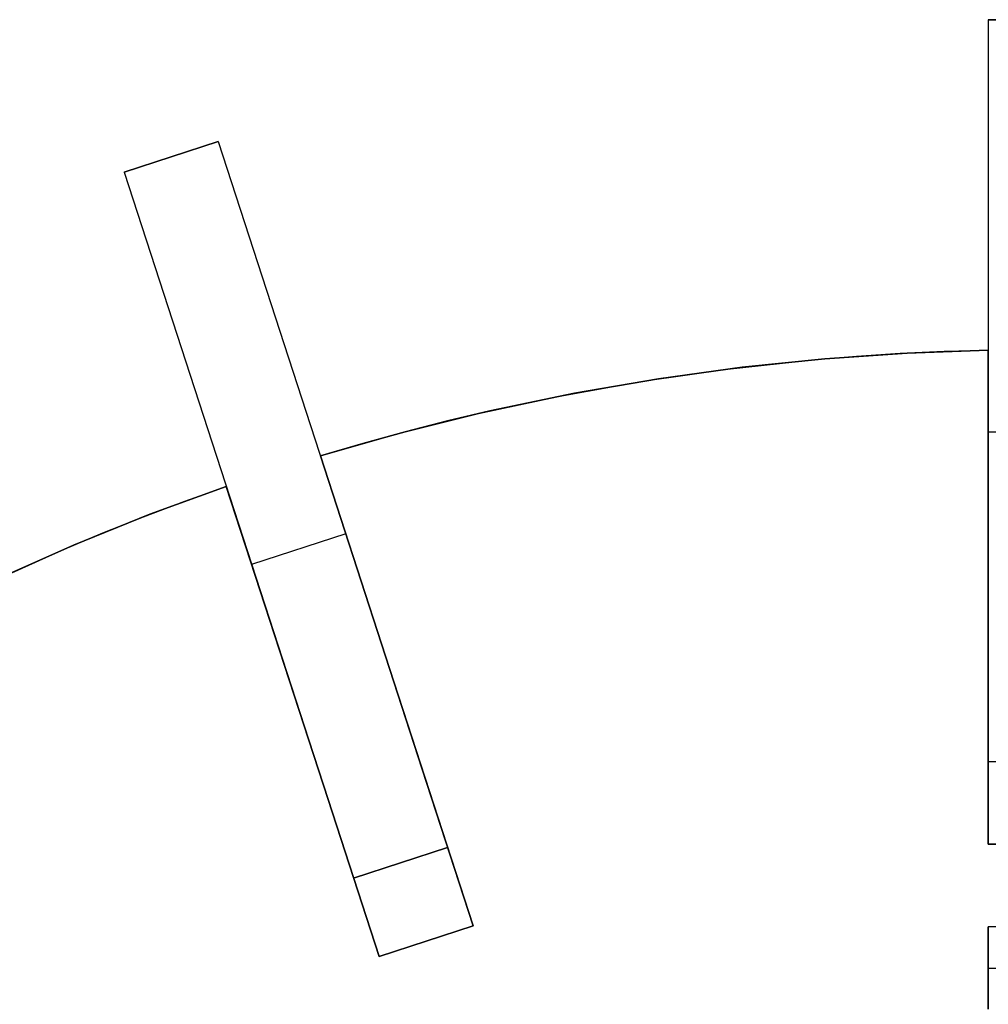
# Model space of a CAD drawing. Header units: millimetres. Extents: x 390 to 1070, y -130 to 550.
# Tile 25 of 57: x 607 to 724, y 431 to 550. Entities that reach past the tile are written whole.
import ezdxf

# ---------------------------------------------------------------- set-up
doc = ezdxf.new("R2010")
doc.units = ezdxf.units.MM

msp = doc.modelspace()

# ---------------------------------------------------------------- linework, layer by layer
at = {"extrusion": (1, 0, 0)}
for points in [[(550, -338), (550, 161.99)], [(550, 161.99), (549.97, 163.7), (549.88, 165.41), (549.74, 167.11), (549.53, 168.8), (549.27, 170.49), (548.95, 172.17), (548.58, 173.83), (548.15, 175.48), (547.66, 177.12), (547.11, 178.74), (546.51, 180.34), (545.86, 181.92), (545.15, 183.47), (544.39, 185), (543.58, 186.5), (542.72, 187.97), (541.81, 189.42), (540.85, 190.83), (539.84, 192.21), (538.79, 193.55), (537.69, 194.86), (536.54, 196.12), (535.36, 197.35), (534.13, 198.54), (532.86, 199.68), (531.55, 200.78), (530.21, 201.84), (528.83, 202.84), (527.42, 203.8), (525.98, 204.72), (524.51, 205.58), (523, 206.39), (521.47, 207.15), (519.92, 207.86), (518.34, 208.51), (516.74, 209.11), (515.13, 209.65), (513.49, 210.14), (511.84, 210.57), (510.17, 210.95), (508.5, 211.27), (506.81, 211.53), (505.11, 211.73), (503.41, 211.88), (501.71, 211.97), (500, 211.99)], [(500, -388.01), (501.71, -387.98), (503.41, -387.89), (505.11, -387.74), (506.81, -387.54), (508.5, -387.28), (510.17, -386.96), (511.84, -386.58), (513.49, -386.15), (515.13, -385.66), (516.74, -385.12), (518.34, -384.52), (519.92, -383.87), (521.47, -383.16), (523, -382.4), (524.51, -381.59), (525.98, -380.73), (527.42, -379.81), (528.83, -378.85), (530.21, -377.85), (531.55, -376.79), (532.86, -375.69), (534.13, -374.55), (535.36, -373.36), (536.54, -372.13), (537.69, -370.87), (538.79, -369.56), (539.84, -368.22), (540.85, -366.84), (541.81, -365.43), (542.72, -363.98), (543.58, -362.51), (544.39, -361.01), (545.15, -359.48), (545.86, -357.93), (546.51, -356.35), (547.11, -354.75), (547.66, -353.13), (548.15, -351.49), (548.58, -349.84), (548.95, -348.18), (549.27, -346.5), (549.53, -344.81), (549.74, -343.12), (549.88, -341.42), (549.97, -339.71), (550, -338)], [(535.21, 161.99), (535.21, -338)], [(533.36, -338), (533.36, 161.99)], [(531.51, -338), (531.51, 161.99)], [(509.94, -12.01), (509.94, 0)], [(509.94, 79.99), (509.94, 91.99)], [(509.94, -268), (509.94, -256)], [(500, 211.99), (498.63, 212.02), (497.27, 212.09), (495.91, 212.2), (494.55, 212.37), (493.2, 212.58), (491.86, 212.83), (490.53, 213.13), (489.21, 213.48), (487.9, 213.87), (486.6, 214.3), (485.33, 214.78), (484.06, 215.31), (482.82, 215.87), (481.6, 216.48), (480.4, 217.13), (479.22, 217.82), (478.06, 218.55), (476.93, 219.32), (475.83, 220.12), (474.76, 220.97), (473.71, 221.85), (472.7, 222.76), (471.72, 223.71), (470.77, 224.69), (469.85, 225.71), (468.97, 226.75), (468.13, 227.83), (467.32, 228.93), (466.55, 230.06), (465.82, 231.21), (465.13, 232.39), (464.48, 233.59), (463.88, 234.82), (463.31, 236.06), (462.79, 237.32), (462.31, 238.6), (461.87, 239.89), (461.48, 241.2), (461.14, 242.52), (460.84, 243.86), (460.58, 245.2), (460.37, 246.55), (460.21, 247.9), (460.09, 249.27), (460.02, 250.63), (460, 251.99)], [(460, -428.01), (460.02, -426.64), (460.09, -425.28), (460.21, -423.91), (460.37, -422.56), (460.58, -421.21), (460.84, -419.87), (461.14, -418.53), (461.48, -417.21), (461.87, -415.9), (462.31, -414.61), (462.79, -413.33), (463.31, -412.07), (463.88, -410.83), (464.48, -409.6), (465.13, -408.4), (465.82, -407.22), (466.55, -406.07), (467.32, -404.94), (468.13, -403.84), (468.97, -402.76), (469.85, -401.72), (470.77, -400.7), (471.72, -399.72), (472.7, -398.77), (473.71, -397.86), (474.76, -396.98), (475.83, -396.13), (476.93, -395.33), (478.06, -394.56), (479.22, -393.83), (480.4, -393.14), (481.6, -392.49), (482.82, -391.88), (484.06, -391.32), (485.33, -390.79), (486.6, -390.31), (487.9, -389.88), (489.21, -389.49), (490.53, -389.14), (491.86, -388.84), (493.2, -388.59), (494.55, -388.38), (495.91, -388.21), (497.27, -388.1), (498.63, -388.03), (500, -388.01)], [(497.11, -12.01), (497.11, 0)], [(497.11, 79.99), (497.11, 91.99)], [(497.11, -268), (497.11, -256)], [(493.41, -12.01), (493.41, 0)], [(493.41, 79.99), (493.41, 91.99)], [(493.41, -268), (493.41, -256)], [(470, 225.54), (470, 91.99)], [(470, 79.99), (470, 0)], [(470, -12.01), (470, -256)], [(470, -268), (470, -401.55)], [(460, 251.99), (459.99, 252.68), (459.95, 253.36), (459.9, 254.04), (459.81, 254.72), (459.71, 255.39), (459.58, 256.06), (459.43, 256.73), (459.26, 257.39), (459.06, 258.05), (458.85, 258.69), (458.61, 259.33), (458.34, 259.96), (458.06, 260.58), (457.76, 261.2), (457.43, 261.8), (457.09, 262.39), (456.72, 262.96), (456.34, 263.53), (455.94, 264.08), (455.51, 264.62), (455.07, 265.14), (454.62, 265.65), (454.14, 266.14), (453.65, 266.61), (453.14, 267.07), (452.62, 267.51), (452.08, 267.93), (451.53, 268.33), (450.97, 268.72), (450.39, 269.08), (449.8, 269.43), (449.2, 269.75), (448.59, 270.06), (447.97, 270.34), (447.34, 270.6), (446.7, 270.84), (446.05, 271.06), (445.4, 271.25), (444.74, 271.43), (444.07, 271.58), (443.4, 271.7), (442.72, 271.81), (442.05, 271.89), (441.36, 271.95), (440.68, 271.98), (440, 271.99)], [(440, -448.01), (440.68, -447.99), (441.36, -447.96), (442.05, -447.9), (442.72, -447.82), (443.4, -447.71), (444.07, -447.59), (444.74, -447.44), (445.4, -447.26), (446.05, -447.07), (446.7, -446.85), (447.34, -446.61), (447.97, -446.35), (448.59, -446.07), (449.2, -445.76), (449.8, -445.44), (450.39, -445.09), (450.97, -444.73), (451.53, -444.34), (452.08, -443.94), (452.62, -443.52), (453.14, -443.08), (453.65, -442.62), (454.14, -442.15), (454.62, -441.66), (455.07, -441.15), (455.51, -440.63), (455.94, -440.09), (456.34, -439.54), (456.72, -438.97), (457.09, -438.4), (457.43, -437.81), (457.76, -437.21), (458.06, -436.59), (458.34, -435.97), (458.61, -435.34), (458.85, -434.7), (459.06, -434.06), (459.26, -433.4), (459.43, -432.74), (459.58, -432.07), (459.71, -431.4), (459.81, -430.73), (459.9, -430.05), (459.95, -429.37), (459.99, -428.69), (460, -428.01)], [(459.13, 225.54), (459.13, 91.99)], [(459.13, 79.99), (459.13, 0)], [(459.13, -12.01), (459.13, -256)], [(459.13, -268), (459.13, -401.55)], [(455.42, 225.54), (455.42, 91.99)], [(455.42, 79.99), (455.42, 0)], [(455.42, -12.01), (455.42, -256)], [(455.42, -268), (455.42, -401.55)], [(450, -268), (450, -288)], [(450, -12.01), (450, -256)], [(450, 79.99), (450, 0)], [(450, 111.99), (450, 91.99)], [(450, -288), (449.98, -289.37), (449.91, -290.73), (449.79, -292.1), (449.63, -293.45), (449.42, -294.8), (449.16, -296.14), (448.86, -297.48), (448.52, -298.8), (448.13, -300.11), (447.69, -301.4), (447.21, -302.68), (446.69, -303.94), (446.12, -305.18), (445.52, -306.41), (444.87, -307.61), (444.18, -308.79), (443.45, -309.94), (442.68, -311.07), (441.87, -312.17), (441.03, -313.25), (440.15, -314.29), (439.23, -315.31), (438.28, -316.29), (437.3, -317.24), (436.29, -318.15), (435.24, -319.03), (434.17, -319.88), (433.07, -320.68), (431.94, -321.45), (430.78, -322.18), (429.6, -322.87), (428.4, -323.52), (427.18, -324.13), (425.94, -324.69), (424.67, -325.22), (423.4, -325.7), (422.1, -326.13), (420.79, -326.52), (419.47, -326.87), (418.14, -327.17), (416.8, -327.42), (415.45, -327.63), (414.09, -327.8), (412.73, -327.91), (411.37, -327.98), (410, -328.01)], [(410, 151.99), (411.37, 151.97), (412.73, 151.9), (414.09, 151.79), (415.45, 151.62), (416.8, 151.41), (418.14, 151.16), (419.47, 150.86), (420.79, 150.51), (422.1, 150.12), (423.4, 149.69), (424.67, 149.21), (425.94, 148.68), (427.18, 148.12), (428.4, 147.51), (429.6, 146.86), (430.78, 146.17), (431.94, 145.44), (433.07, 144.67), (434.17, 143.87), (435.24, 143.02), (436.29, 142.14), (437.3, 141.23), (438.28, 140.28), (439.23, 139.3), (440.15, 138.28), (441.03, 137.24), (441.87, 136.16), (442.68, 135.06), (443.45, 133.93), (444.18, 132.78), (444.87, 131.6), (445.52, 130.4), (446.12, 129.17), (446.69, 127.93), (447.21, 126.67), (447.69, 125.39), (448.13, 124.1), (448.52, 122.79), (448.86, 121.47), (449.16, 120.13), (449.42, 118.79), (449.63, 117.44), (449.79, 116.09), (449.91, 114.72), (449.98, 113.36), (450, 111.99)], [(440.11, -288), (440.11, -268)], [(440.11, -256), (440.11, -12.01)], [(440.11, 0), (440.11, 79.99)], [(440.11, 91.99), (440.11, 111.99)], [(438.25, -268), (438.25, -288)], [(438.25, -12.01), (438.25, -256)], [(438.25, 79.99), (438.25, 0)], [(438.25, 111.99), (438.25, 91.99)], [(436.4, -268), (436.4, -288)], [(436.4, -12.01), (436.4, -256)], [(436.4, 79.99), (436.4, 0)], [(436.4, 111.99), (436.4, 91.99)]]:
    msp.add_lwpolyline(points, dxfattribs=at)
for points in [[(736, 550), (724, 550)], [(736, 550), (724, 550)], [(724, 550), (736, 550)], [(724, 550), (724, 450)], [(630.64, 535.21), (619.23, 531.51)], [(630.64, 535.21), (619.23, 531.51)], [(619.23, 531.51), (630.64, 535.21)], [(630.64, 535.21), (661.54, 440.11)], [(619.23, 531.51), (650.13, 436.4)], [(643.02, 497.11), (652.5, 499.82), (662.18, 502.23), (672.06, 504.35), (682.13, 506.16), (692.38, 507.63), (702.78, 508.76), (708.04, 509.2), (713.33, 509.54), (718.65, 509.79), (724, 509.94)], [(643.02, 497.11), (652.5, 499.82), (662.18, 502.23), (672.06, 504.35), (682.13, 506.16), (692.38, 507.63), (702.78, 508.76), (708.04, 509.2), (713.33, 509.54), (718.65, 509.79), (724, 509.94)], [(643.02, 497.11), (648.16, 498.62), (653.29, 500.03), (658.43, 501.34), (663.56, 502.55), (673.81, 504.69), (684.01, 506.45), (694.14, 507.85), (704.2, 508.89), (714.15, 509.58), (724, 509.94)], [(643.02, 497.11), (648.16, 498.62), (653.29, 500.03), (658.43, 501.34), (663.56, 502.55), (673.81, 504.69), (684.01, 506.45), (694.14, 507.85), (704.2, 508.89), (714.15, 509.58), (724, 509.94)], [(724, 509.94), (714.15, 509.58), (704.2, 508.89), (694.14, 507.85), (684.01, 506.45), (673.81, 504.69), (663.56, 502.55), (658.43, 501.34), (653.29, 500.03), (648.16, 498.62), (643.02, 497.11)], [(724, 509.94), (714.15, 509.58), (704.2, 508.89), (694.14, 507.85), (684.01, 506.45), (673.81, 504.69), (663.56, 502.55), (658.43, 501.34), (653.29, 500.03), (648.16, 498.62), (643.02, 497.11)], [(643.02, 497.11), (652.5, 499.82), (662.18, 502.23), (672.06, 504.35), (682.13, 506.16), (692.38, 507.63), (702.78, 508.76), (708.04, 509.2), (713.33, 509.54), (718.65, 509.79), (724, 509.94)], [(724, 509.94), (714.15, 509.58), (704.2, 508.89), (694.14, 507.85), (684.01, 506.45), (673.81, 504.69), (663.56, 502.55), (658.43, 501.34), (653.29, 500.03), (648.16, 498.62), (643.02, 497.11)], [(724, 509.94), (714.15, 509.58), (704.2, 508.89), (694.14, 507.85), (684.01, 506.45), (673.81, 504.69), (663.56, 502.55), (658.43, 501.34), (653.29, 500.03), (648.16, 498.62), (643.02, 497.11)], [(724, 509.94), (724, 470)], [(724, 470), (724, 509.94)], [(724, 509.94), (724, 470)], [(724, 470), (724, 509.94)], [(724, 509.94), (724, 470)], [(724, 470), (724, 509.94)], [(736, 500), (724, 500)], [(736, 500), (724, 500)], [(655.36, 459.13), (643.02, 497.11)], [(643.02, 497.11), (655.36, 459.13)], [(655.36, 459.13), (643.02, 497.11)], [(643.02, 497.11), (655.36, 459.13)], [(655.36, 459.13), (643.02, 497.11)], [(643.02, 497.11), (655.36, 459.13)], [(558.55, 456.18), (566.73, 461.68), (575.19, 466.97), (583.94, 472.04), (592.96, 476.87), (602.25, 481.44), (611.79, 485.73), (616.66, 487.76), (621.58, 489.72), (626.57, 491.61), (631.61, 493.41)], [(558.55, 456.18), (566.73, 461.68), (575.19, 466.97), (583.94, 472.04), (592.96, 476.87), (602.25, 481.44), (611.79, 485.73), (616.66, 487.76), (621.58, 489.72), (626.57, 491.61), (631.61, 493.41)], [(558.55, 456.18), (562.97, 459.2), (567.43, 462.13), (571.91, 464.96), (576.41, 467.7), (585.49, 472.9), (594.65, 477.73), (603.86, 482.19), (613.1, 486.29), (622.35, 490.02), (631.61, 493.41)], [(558.55, 456.18), (562.97, 459.2), (567.43, 462.13), (571.91, 464.96), (576.41, 467.7), (585.49, 472.9), (594.65, 477.73), (603.86, 482.19), (613.1, 486.29), (622.35, 490.02), (631.61, 493.41)], [(631.61, 493.41), (622.35, 490.02), (613.1, 486.29), (603.86, 482.19), (594.65, 477.73), (585.49, 472.9), (576.41, 467.7), (571.91, 464.96), (567.43, 462.13), (562.97, 459.2), (558.55, 456.18)], [(631.61, 493.41), (622.35, 490.02), (613.1, 486.29), (603.86, 482.19), (594.65, 477.73), (585.49, 472.9), (576.41, 467.7), (571.91, 464.96), (567.43, 462.13), (562.97, 459.2), (558.55, 456.18)], [(558.55, 456.18), (566.73, 461.68), (575.19, 466.97), (583.94, 472.04), (592.96, 476.87), (602.25, 481.44), (611.79, 485.73), (616.66, 487.76), (621.58, 489.72), (626.57, 491.61), (631.61, 493.41)], [(631.61, 493.41), (622.35, 490.02), (613.1, 486.29), (603.86, 482.19), (594.65, 477.73), (585.49, 472.9), (576.41, 467.7), (571.91, 464.96), (567.43, 462.13), (562.97, 459.2), (558.55, 456.18)], [(631.61, 493.41), (622.35, 490.02), (613.1, 486.29), (603.86, 482.19), (594.65, 477.73), (585.49, 472.9), (576.41, 467.7), (571.91, 464.96), (567.43, 462.13), (562.97, 459.2), (558.55, 456.18)], [(631.61, 493.41), (643.95, 455.42)], [(643.95, 455.42), (631.61, 493.41)], [(631.61, 493.41), (643.95, 455.42)], [(643.95, 455.42), (631.61, 493.41)], [(631.61, 493.41), (643.95, 455.42)], [(643.95, 455.42), (631.61, 493.41)], [(646.09, 487.66), (634.68, 483.95)], [(646.09, 487.66), (634.68, 483.95)], [(724, 470), (724, 450)], [(724, 450), (724, 470)], [(724, 470), (724, 450)], [(724, 450), (724, 470)], [(724, 470), (724, 450)], [(724, 450), (724, 470)], [(736, 460), (724, 460)], [(736, 460), (724, 460)], [(661.54, 440.11), (655.36, 459.13)], [(655.36, 459.13), (661.54, 440.11)], [(661.54, 440.11), (655.36, 459.13)], [(655.36, 459.13), (661.54, 440.11)], [(661.54, 440.11), (655.36, 459.13)], [(655.36, 459.13), (661.54, 440.11)], [(643.95, 455.42), (650.13, 436.4)], [(650.13, 436.4), (643.95, 455.42)], [(643.95, 455.42), (650.13, 436.4)], [(650.13, 436.4), (643.95, 455.42)], [(643.95, 455.42), (650.13, 436.4)], [(650.13, 436.4), (643.95, 455.42)], [(658.45, 449.62), (647.04, 445.91)], [(658.45, 449.62), (647.04, 445.91)], [(647.04, 445.91), (658.45, 449.62)], [(736, 450), (724, 450)], [(736, 450), (724, 450)], [(736, 450), (724, 450)], [(736, 450), (724, 450)], [(736, 450), (724, 450)], [(736, 450), (724, 450)], [(736, 450), (724, 450)], [(736, 450), (724, 450)], [(724, 450), (736, 450)], [(724, 450), (736, 450)], [(724, 450), (736, 450)], [(724, 450), (736, 450)], [(661.54, 440.11), (650.13, 436.4)], [(661.54, 440.11), (650.13, 436.4)], [(661.54, 440.11), (650.13, 436.4)], [(661.54, 440.11), (650.13, 436.4)], [(661.54, 440.11), (650.13, 436.4)], [(661.54, 440.11), (650.13, 436.4)], [(661.54, 440.11), (650.13, 436.4)], [(661.54, 440.11), (650.13, 436.4)], [(650.13, 436.4), (661.54, 440.11)], [(650.13, 436.4), (661.54, 440.11)], [(650.13, 436.4), (661.54, 440.11)], [(650.13, 436.4), (661.54, 440.11)], [(724, 440), (724, 430)], [(724, 430), (724, 440)], [(736, 440), (724, 440)], [(736, 440), (724, 440)], [(724, 435), (736, 435)], [(724, 435), (736, 435)]]:
    msp.add_lwpolyline(points)
at = {"extrusion": (0.951057, 0.309017, -3.76854e-15)}
msp.add_lwpolyline([(264.14, 211.99), (265.85, 211.97), (267.55, 211.88), (269.25, 211.73), (270.95, 211.53), (272.63, 211.27), (274.31, 210.95), (275.98, 210.57), (277.63, 210.14), (279.27, 209.65), (280.88, 209.11), (282.48, 208.51), (284.06, 207.86), (285.61, 207.15), (287.14, 206.39), (288.64, 205.58), (290.12, 204.72), (291.56, 203.8), (292.97, 202.84), (294.35, 201.84), (295.69, 200.78), (297, 199.68), (298.27, 198.54), (299.49, 197.35), (300.68, 196.12), (301.83, 194.86), (302.93, 193.55), (303.98, 192.21), (304.99, 190.83), (305.95, 189.42), (306.86, 187.97), (307.72, 186.5), (308.53, 185), (309.29, 183.47), (310, 181.92), (310.65, 180.34), (311.25, 178.74), (311.8, 177.12), (312.29, 175.48), (312.72, 173.83), (313.09, 172.17), (313.41, 170.49), (313.67, 168.8), (313.88, 167.11), (314.02, 165.41), (314.11, 163.7), (314.14, 161.99)], dxfattribs=at)
at = {"extrusion": (0.951057, 0.309017, -1.62875e-15)}
msp.add_lwpolyline([(314.14, -338), (314.11, -339.71), (314.02, -341.42), (313.88, -343.12), (313.67, -344.81), (313.41, -346.5), (313.09, -348.18), (312.72, -349.84), (312.29, -351.49), (311.8, -353.13), (311.25, -354.75), (310.65, -356.35), (310, -357.93), (309.29, -359.48), (308.53, -361.01), (307.72, -362.51), (306.86, -363.98), (305.95, -365.43), (304.99, -366.84), (303.98, -368.22), (302.93, -369.56), (301.83, -370.87), (300.68, -372.13), (299.49, -373.36), (298.27, -374.55), (297, -375.69), (295.69, -376.79), (294.35, -377.85), (292.97, -378.85), (291.56, -379.81), (290.12, -380.73), (288.64, -381.59), (287.14, -382.4), (285.61, -383.16), (284.06, -383.87), (282.48, -384.52), (280.88, -385.12), (279.27, -385.66), (277.63, -386.15), (275.98, -386.58), (274.31, -386.96), (272.63, -387.28), (270.95, -387.54), (269.25, -387.74), (267.55, -387.89), (265.85, -387.98), (264.14, -388.01)], dxfattribs=at)
at = {"extrusion": (0.951057, 0.309017, 2.02156e-15)}
msp.add_lwpolyline([(314.14, 161.99), (314.11, 163.7), (314.02, 165.41), (313.88, 167.11), (313.67, 168.8), (313.41, 170.49), (313.09, 172.17), (312.72, 173.83), (312.29, 175.48), (311.8, 177.12), (311.25, 178.74), (310.65, 180.34), (310, 181.92), (309.29, 183.47), (308.53, 185), (307.72, 186.5), (306.86, 187.97), (305.95, 189.42), (304.99, 190.83), (303.98, 192.21), (302.93, 193.55), (301.83, 194.86), (300.68, 196.12), (299.49, 197.35), (298.27, 198.54), (297, 199.68), (295.69, 200.78), (294.35, 201.84), (292.97, 202.84), (291.56, 203.8), (290.12, 204.72), (288.64, 205.58), (287.14, 206.39), (285.61, 207.15), (284.06, 207.86), (282.48, 208.51), (280.88, 209.11), (279.27, 209.65), (277.63, 210.14), (275.98, 210.57), (274.31, 210.95), (272.63, 211.27), (270.95, 211.53), (269.25, 211.73), (267.55, 211.88), (265.85, 211.97), (264.14, 211.99)], dxfattribs=at)
at = {"extrusion": (0.951057, 0.309017, 8.31579e-16)}
msp.add_lwpolyline([(264.14, -388.01), (265.85, -387.98), (267.55, -387.89), (269.25, -387.74), (270.95, -387.54), (272.63, -387.28), (274.31, -386.96), (275.98, -386.58), (277.63, -386.15), (279.27, -385.66), (280.88, -385.12), (282.48, -384.52), (284.06, -383.87), (285.61, -383.16), (287.14, -382.4), (288.64, -381.59), (290.12, -380.73), (291.56, -379.81), (292.97, -378.85), (294.35, -377.85), (295.69, -376.79), (297, -375.69), (298.27, -374.55), (299.49, -373.36), (300.68, -372.13), (301.83, -370.87), (302.93, -369.56), (303.98, -368.22), (304.99, -366.84), (305.95, -365.43), (306.86, -363.98), (307.72, -362.51), (308.53, -361.01), (309.29, -359.48), (310, -357.93), (310.65, -356.35), (311.25, -354.75), (311.8, -353.13), (312.29, -351.49), (312.72, -349.84), (313.09, -348.18), (313.41, -346.5), (313.67, -344.81), (313.88, -343.12), (314.02, -341.42), (314.11, -339.71), (314.14, -338)], dxfattribs=at)
at = {"extrusion": (0.951057, 0.309017, -6.95196e-15)}
msp.add_lwpolyline([(314.14, 161.99), (314.11, 163.7), (314.02, 165.41), (313.88, 167.11), (313.67, 168.8), (313.41, 170.49), (313.09, 172.17), (312.72, 173.83), (312.29, 175.48), (311.8, 177.12), (311.25, 178.74), (310.65, 180.34), (310, 181.92), (309.29, 183.47), (308.53, 185), (307.72, 186.5), (306.86, 187.97), (305.95, 189.42), (304.99, 190.83), (303.98, 192.21), (302.93, 193.55), (301.83, 194.86), (300.68, 196.12), (299.49, 197.35), (298.27, 198.54), (297, 199.68), (295.69, 200.78), (294.35, 201.84), (292.97, 202.84), (291.56, 203.8), (290.12, 204.72), (288.64, 205.58), (287.14, 206.39), (285.61, 207.15), (284.06, 207.86), (282.48, 208.51), (280.88, 209.11), (279.27, 209.65), (277.63, 210.14), (275.98, 210.57), (274.31, 210.95), (272.63, 211.27), (270.95, 211.53), (269.25, 211.73), (267.55, 211.88), (265.85, 211.97), (264.14, 211.99)], dxfattribs=at)
at = {"extrusion": (0.951057, 0.309017, 6.07716e-15)}
msp.add_lwpolyline([(264.14, -388.01), (265.85, -387.98), (267.55, -387.89), (269.25, -387.74), (270.95, -387.54), (272.63, -387.28), (274.31, -386.96), (275.98, -386.58), (277.63, -386.15), (279.27, -385.66), (280.88, -385.12), (282.48, -384.52), (284.06, -383.87), (285.61, -383.16), (287.14, -382.4), (288.64, -381.59), (290.12, -380.73), (291.56, -379.81), (292.97, -378.85), (294.35, -377.85), (295.69, -376.79), (297, -375.69), (298.27, -374.55), (299.49, -373.36), (300.68, -372.13), (301.83, -370.87), (302.93, -369.56), (303.98, -368.22), (304.99, -366.84), (305.95, -365.43), (306.86, -363.98), (307.72, -362.51), (308.53, -361.01), (309.29, -359.48), (310, -357.93), (310.65, -356.35), (311.25, -354.75), (311.8, -353.13), (312.29, -351.49), (312.72, -349.84), (313.09, -348.18), (313.41, -346.5), (313.67, -344.81), (313.88, -343.12), (314.02, -341.42), (314.11, -339.71), (314.14, -338)], dxfattribs=at)
at = {"extrusion": (0.951057, 0.309017, -5.02774e-15)}
msp.add_lwpolyline([(224.14, 251.99), (224.16, 250.63), (224.23, 249.27), (224.35, 247.9), (224.51, 246.55), (224.72, 245.2), (224.98, 243.86), (225.28, 242.52), (225.62, 241.2), (226.01, 239.89), (226.45, 238.6), (226.93, 237.32), (227.45, 236.06), (228.02, 234.82), (228.62, 233.59), (229.27, 232.39), (229.96, 231.21), (230.69, 230.06), (231.46, 228.93), (232.27, 227.83), (233.11, 226.75), (233.99, 225.71), (234.91, 224.69), (235.86, 223.71), (236.84, 222.76), (237.85, 221.85), (238.9, 220.97), (239.97, 220.12), (241.07, 219.32), (242.2, 218.55), (243.36, 217.82), (244.54, 217.13), (245.74, 216.48), (246.96, 215.87), (248.2, 215.31), (249.47, 214.78), (250.74, 214.3), (252.04, 213.87), (253.35, 213.48), (254.67, 213.13), (256, 212.83), (257.34, 212.58), (258.69, 212.37), (260.05, 212.2), (261.41, 212.09), (262.77, 212.02), (264.14, 211.99)], dxfattribs=at)
at = {"extrusion": (0.951057, 0.309017, 3.43717e-15)}
msp.add_lwpolyline([(264.14, -388.01), (262.77, -388.03), (261.41, -388.1), (260.05, -388.21), (258.69, -388.38), (257.34, -388.59), (256, -388.84), (254.67, -389.14), (253.35, -389.49), (252.04, -389.88), (250.74, -390.31), (249.47, -390.79), (248.2, -391.32), (246.96, -391.88), (245.74, -392.49), (244.54, -393.14), (243.36, -393.83), (242.2, -394.56), (241.07, -395.33), (239.97, -396.13), (238.9, -396.98), (237.85, -397.86), (236.84, -398.77), (235.86, -399.72), (234.91, -400.7), (233.99, -401.72), (233.11, -402.76), (232.27, -403.84), (231.46, -404.94), (230.69, -406.07), (229.96, -407.22), (229.27, -408.4), (228.62, -409.6), (228.02, -410.83), (227.45, -412.07), (226.93, -413.33), (226.45, -414.61), (226.01, -415.9), (225.62, -417.21), (225.28, -418.53), (224.98, -419.87), (224.72, -421.21), (224.51, -422.56), (224.35, -423.91), (224.23, -425.28), (224.16, -426.64), (224.14, -428.01)], dxfattribs=at)
at = {"extrusion": (0.951057, 0.309017, 8.06115e-16)}
msp.add_lwpolyline([(224.14, 251.99), (224.16, 250.63), (224.23, 249.27), (224.35, 247.9), (224.51, 246.55), (224.72, 245.2), (224.98, 243.86), (225.28, 242.52), (225.62, 241.2), (226.01, 239.89), (226.45, 238.6), (226.93, 237.32), (227.45, 236.06), (228.02, 234.82), (228.62, 233.59), (229.27, 232.39), (229.96, 231.21), (230.69, 230.06), (231.46, 228.93), (232.27, 227.83), (233.11, 226.75), (233.99, 225.71), (234.91, 224.69), (235.86, 223.71), (236.84, 222.76), (237.85, 221.85), (238.9, 220.97), (239.97, 220.12), (241.07, 219.32), (242.2, 218.55), (243.36, 217.82), (244.54, 217.13), (245.74, 216.48), (246.96, 215.87), (248.2, 215.31), (249.47, 214.78), (250.74, 214.3), (252.04, 213.87), (253.35, 213.48), (254.67, 213.13), (256, 212.83), (257.34, 212.58), (258.69, 212.37), (260.05, 212.2), (261.41, 212.09), (262.77, 212.02), (264.14, 211.99)], dxfattribs=at)
at = {"extrusion": (0.951057, 0.309017, -3.2765e-15)}
msp.add_lwpolyline([(264.14, -388.01), (262.77, -388.03), (261.41, -388.1), (260.05, -388.21), (258.69, -388.38), (257.34, -388.59), (256, -388.84), (254.67, -389.14), (253.35, -389.49), (252.04, -389.88), (250.74, -390.31), (249.47, -390.79), (248.2, -391.32), (246.96, -391.88), (245.74, -392.49), (244.54, -393.14), (243.36, -393.83), (242.2, -394.56), (241.07, -395.33), (239.97, -396.13), (238.9, -396.98), (237.85, -397.86), (236.84, -398.77), (235.86, -399.72), (234.91, -400.7), (233.99, -401.72), (233.11, -402.76), (232.27, -403.84), (231.46, -404.94), (230.69, -406.07), (229.96, -407.22), (229.27, -408.4), (228.62, -409.6), (228.02, -410.83), (227.45, -412.07), (226.93, -413.33), (226.45, -414.61), (226.01, -415.9), (225.62, -417.21), (225.28, -418.53), (224.98, -419.87), (224.72, -421.21), (224.51, -422.56), (224.35, -423.91), (224.23, -425.28), (224.16, -426.64), (224.14, -428.01)], dxfattribs=at)
at = {"extrusion": (0.951057, 0.309017, -5.61347e-15)}
msp.add_lwpolyline([(264.14, 211.99), (262.77, 212.02), (261.41, 212.09), (260.05, 212.2), (258.69, 212.37), (257.34, 212.58), (256, 212.83), (254.67, 213.13), (253.35, 213.48), (252.04, 213.87), (250.74, 214.3), (249.47, 214.78), (248.2, 215.31), (246.96, 215.87), (245.74, 216.48), (244.54, 217.13), (243.36, 217.82), (242.2, 218.55), (241.07, 219.32), (239.97, 220.12), (238.9, 220.97), (237.85, 221.85), (236.84, 222.76), (235.86, 223.71), (234.91, 224.69), (233.99, 225.71), (233.11, 226.75), (232.27, 227.83), (231.46, 228.93), (230.69, 230.06), (229.96, 231.21), (229.27, 232.39), (228.62, 233.59), (228.02, 234.82), (227.45, 236.06), (226.93, 237.32), (226.45, 238.6), (226.01, 239.89), (225.62, 241.2), (225.28, 242.52), (224.98, 243.86), (224.72, 245.2), (224.51, 246.55), (224.35, 247.9), (224.23, 249.27), (224.16, 250.63), (224.14, 251.99)], dxfattribs=at)
at = {"extrusion": (0.951057, 0.309017, -4.24218e-16)}
msp.add_lwpolyline([(224.14, -428.01), (224.16, -426.64), (224.23, -425.28), (224.35, -423.91), (224.51, -422.56), (224.72, -421.21), (224.98, -419.87), (225.28, -418.53), (225.62, -417.21), (226.01, -415.9), (226.45, -414.61), (226.93, -413.33), (227.45, -412.07), (228.02, -410.83), (228.62, -409.6), (229.27, -408.4), (229.96, -407.22), (230.69, -406.07), (231.46, -404.94), (232.27, -403.84), (233.11, -402.76), (233.99, -401.72), (234.91, -400.7), (235.86, -399.72), (236.84, -398.77), (237.85, -397.86), (238.9, -396.98), (239.97, -396.13), (241.07, -395.33), (242.2, -394.56), (243.36, -393.83), (244.54, -393.14), (245.74, -392.49), (246.96, -391.88), (248.2, -391.32), (249.47, -390.79), (250.74, -390.31), (252.04, -389.88), (253.35, -389.49), (254.67, -389.14), (256, -388.84), (257.34, -388.59), (258.69, -388.38), (260.05, -388.21), (261.41, -388.1), (262.77, -388.03), (264.14, -388.01)], dxfattribs=at)
at = {"extrusion": (0.951057, 0.309017, 3.84466e-15)}
msp.add_lwpolyline([(204.14, 271.99), (204.82, 271.98), (205.5, 271.95), (206.18, 271.89), (206.86, 271.81), (207.54, 271.7), (208.21, 271.58), (208.87, 271.43), (209.54, 271.25), (210.19, 271.06), (210.84, 270.84), (211.48, 270.6), (212.11, 270.34), (212.73, 270.06), (213.34, 269.75), (213.94, 269.43), (214.53, 269.08), (215.11, 268.72), (215.67, 268.33), (216.22, 267.93), (216.76, 267.51), (217.28, 267.07), (217.79, 266.61), (218.28, 266.14), (218.76, 265.65), (219.21, 265.14), (219.65, 264.62), (220.08, 264.08), (220.48, 263.53), (220.86, 262.96), (221.23, 262.39), (221.57, 261.8), (221.9, 261.2), (222.2, 260.58), (222.48, 259.96), (222.75, 259.33), (222.98, 258.69), (223.2, 258.05), (223.4, 257.39), (223.57, 256.73), (223.72, 256.06), (223.85, 255.39), (223.95, 254.72), (224.03, 254.04), (224.09, 253.36), (224.13, 252.68), (224.14, 251.99)], dxfattribs=at)
at = {"extrusion": (0.951057, 0.309017, -1.95005e-15)}
msp.add_lwpolyline([(224.14, -428.01), (224.13, -428.69), (224.09, -429.37), (224.03, -430.05), (223.95, -430.73), (223.85, -431.4), (223.72, -432.07), (223.57, -432.74), (223.4, -433.4), (223.2, -434.06), (222.98, -434.7), (222.75, -435.34), (222.48, -435.97), (222.2, -436.59), (221.9, -437.21), (221.57, -437.81), (221.23, -438.4), (220.86, -438.97), (220.48, -439.54), (220.08, -440.09), (219.65, -440.63), (219.21, -441.15), (218.76, -441.66), (218.28, -442.15), (217.79, -442.62), (217.28, -443.08), (216.76, -443.52), (216.22, -443.94), (215.67, -444.34), (215.11, -444.73), (214.53, -445.09), (213.94, -445.44), (213.34, -445.76), (212.73, -446.07), (212.11, -446.35), (211.48, -446.61), (210.84, -446.85), (210.19, -447.07), (209.54, -447.26), (208.87, -447.44), (208.21, -447.59), (207.54, -447.71), (206.86, -447.82), (206.18, -447.9), (205.5, -447.96), (204.82, -447.99), (204.14, -448.01)], dxfattribs=at)
at = {"extrusion": (0.951057, 0.309017, 7.21033e-15)}
msp.add_lwpolyline([(224.14, 251.99), (224.13, 252.68), (224.09, 253.36), (224.03, 254.04), (223.95, 254.72), (223.85, 255.39), (223.72, 256.06), (223.57, 256.73), (223.4, 257.39), (223.2, 258.05), (222.98, 258.69), (222.75, 259.33), (222.48, 259.96), (222.2, 260.58), (221.9, 261.2), (221.57, 261.8), (221.23, 262.39), (220.86, 262.96), (220.48, 263.53), (220.08, 264.08), (219.65, 264.62), (219.21, 265.14), (218.76, 265.65), (218.28, 266.14), (217.79, 266.61), (217.28, 267.07), (216.76, 267.51), (216.22, 267.93), (215.67, 268.33), (215.11, 268.72), (214.53, 269.08), (213.94, 269.43), (213.34, 269.75), (212.73, 270.06), (212.11, 270.34), (211.48, 270.6), (210.84, 270.84), (210.19, 271.06), (209.54, 271.25), (208.87, 271.43), (208.21, 271.58), (207.54, 271.7), (206.86, 271.81), (206.18, 271.89), (205.5, 271.95), (204.82, 271.98), (204.14, 271.99)], dxfattribs=at)
at = {"extrusion": (0.951057, 0.309017, -6.54609e-15)}
msp.add_lwpolyline([(204.14, -448.01), (204.82, -447.99), (205.5, -447.96), (206.18, -447.9), (206.86, -447.82), (207.54, -447.71), (208.21, -447.59), (208.87, -447.44), (209.54, -447.26), (210.19, -447.07), (210.84, -446.85), (211.48, -446.61), (212.11, -446.35), (212.73, -446.07), (213.34, -445.76), (213.94, -445.44), (214.53, -445.09), (215.11, -444.73), (215.67, -444.34), (216.22, -443.94), (216.76, -443.52), (217.28, -443.08), (217.79, -442.62), (218.28, -442.15), (218.76, -441.66), (219.21, -441.15), (219.65, -440.63), (220.08, -440.09), (220.48, -439.54), (220.86, -438.97), (221.23, -438.4), (221.57, -437.81), (221.9, -437.21), (222.2, -436.59), (222.48, -435.97), (222.75, -435.34), (222.98, -434.7), (223.2, -434.06), (223.4, -433.4), (223.57, -432.74), (223.72, -432.07), (223.85, -431.4), (223.95, -430.73), (224.03, -430.05), (224.09, -429.37), (224.13, -428.69), (224.14, -428.01)], dxfattribs=at)
at = {"extrusion": (0.951057, 0.309017, -9.80434e-15)}
msp.add_lwpolyline([(224.14, 251.99), (224.13, 252.68), (224.09, 253.36), (224.03, 254.04), (223.95, 254.72), (223.85, 255.39), (223.72, 256.06), (223.57, 256.73), (223.4, 257.39), (223.2, 258.05), (222.98, 258.69), (222.75, 259.33), (222.48, 259.96), (222.2, 260.58), (221.9, 261.2), (221.57, 261.8), (221.23, 262.39), (220.86, 262.96), (220.48, 263.53), (220.08, 264.08), (219.65, 264.62), (219.21, 265.14), (218.76, 265.65), (218.28, 266.14), (217.79, 266.61), (217.28, 267.07), (216.76, 267.51), (216.22, 267.93), (215.67, 268.33), (215.11, 268.72), (214.53, 269.08), (213.94, 269.43), (213.34, 269.75), (212.73, 270.06), (212.11, 270.34), (211.48, 270.6), (210.84, 270.84), (210.19, 271.06), (209.54, 271.25), (208.87, 271.43), (208.21, 271.58), (207.54, 271.7), (206.86, 271.81), (206.18, 271.89), (205.5, 271.95), (204.82, 271.98), (204.14, 271.99)], dxfattribs=at)
at = {"extrusion": (0.951057, 0.309017, -7.0766e-15)}
msp.add_lwpolyline([(204.14, -448.01), (204.82, -447.99), (205.5, -447.96), (206.18, -447.9), (206.86, -447.82), (207.54, -447.71), (208.21, -447.59), (208.87, -447.44), (209.54, -447.26), (210.19, -447.07), (210.84, -446.85), (211.48, -446.61), (212.11, -446.35), (212.73, -446.07), (213.34, -445.76), (213.94, -445.44), (214.53, -445.09), (215.11, -444.73), (215.67, -444.34), (216.22, -443.94), (216.76, -443.52), (217.28, -443.08), (217.79, -442.62), (218.28, -442.15), (218.76, -441.66), (219.21, -441.15), (219.65, -440.63), (220.08, -440.09), (220.48, -439.54), (220.86, -438.97), (221.23, -438.4), (221.57, -437.81), (221.9, -437.21), (222.2, -436.59), (222.48, -435.97), (222.75, -435.34), (222.98, -434.7), (223.2, -434.06), (223.4, -433.4), (223.57, -432.74), (223.72, -432.07), (223.85, -431.4), (223.95, -430.73), (224.03, -430.05), (224.09, -429.37), (224.13, -428.69), (224.14, -428.01)], dxfattribs=at)
at = {"extrusion": (0.951057, 0.309017, -5.66343e-16)}
msp.add_lwpolyline([(174.14, -328.01), (175.51, -327.98), (176.87, -327.91), (178.23, -327.8), (179.59, -327.63), (180.94, -327.42), (182.28, -327.17), (183.61, -326.87), (184.93, -326.52), (186.24, -326.13), (187.53, -325.7), (188.81, -325.22), (190.08, -324.69), (191.32, -324.13), (192.54, -323.52), (193.74, -322.87), (194.92, -322.18), (196.08, -321.45), (197.21, -320.68), (198.31, -319.88), (199.38, -319.03), (200.43, -318.15), (201.44, -317.24), (202.42, -316.29), (203.37, -315.31), (204.29, -314.29), (205.17, -313.25), (206.01, -312.17), (206.82, -311.07), (207.59, -309.94), (208.32, -308.79), (209.01, -307.61), (209.65, -306.41), (210.26, -305.18), (210.83, -303.94), (211.35, -302.68), (211.83, -301.4), (212.27, -300.11), (212.66, -298.8), (213, -297.48), (213.3, -296.14), (213.56, -294.8), (213.77, -293.45), (213.93, -292.1), (214.05, -290.73), (214.12, -289.37), (214.14, -288)], dxfattribs=at)
at = {"extrusion": (0.951057, 0.309017, -3.96346e-15)}
msp.add_lwpolyline([(214.14, 111.99), (214.12, 113.36), (214.05, 114.72), (213.93, 116.09), (213.77, 117.44), (213.56, 118.79), (213.3, 120.13), (213, 121.47), (212.66, 122.79), (212.27, 124.1), (211.83, 125.39), (211.35, 126.67), (210.83, 127.93), (210.26, 129.17), (209.65, 130.4), (209.01, 131.6), (208.32, 132.78), (207.59, 133.93), (206.82, 135.06), (206.01, 136.16), (205.17, 137.24), (204.29, 138.28), (203.37, 139.3), (202.42, 140.28), (201.44, 141.23), (200.43, 142.14), (199.38, 143.02), (198.31, 143.87), (197.21, 144.67), (196.08, 145.44), (194.92, 146.17), (193.74, 146.86), (192.54, 147.51), (191.32, 148.12), (190.08, 148.68), (188.81, 149.21), (187.53, 149.69), (186.24, 150.12), (184.93, 150.51), (183.61, 150.86), (182.28, 151.16), (180.94, 151.41), (179.59, 151.62), (178.23, 151.79), (176.87, 151.9), (175.51, 151.97), (174.14, 151.99)], dxfattribs=at)
at = {"extrusion": (0.951057, 0.309017, -1.25705e-15)}
msp.add_lwpolyline([(174.14, -328.01), (175.51, -327.98), (176.87, -327.91), (178.23, -327.8), (179.59, -327.63), (180.94, -327.42), (182.28, -327.17), (183.61, -326.87), (184.93, -326.52), (186.24, -326.13), (187.53, -325.7), (188.81, -325.22), (190.08, -324.69), (191.32, -324.13), (192.54, -323.52), (193.74, -322.87), (194.92, -322.18), (196.08, -321.45), (197.21, -320.68), (198.31, -319.88), (199.38, -319.03), (200.43, -318.15), (201.44, -317.24), (202.42, -316.29), (203.37, -315.31), (204.29, -314.29), (205.17, -313.25), (206.01, -312.17), (206.82, -311.07), (207.59, -309.94), (208.32, -308.79), (209.01, -307.61), (209.65, -306.41), (210.26, -305.18), (210.83, -303.94), (211.35, -302.68), (211.83, -301.4), (212.27, -300.11), (212.66, -298.8), (213, -297.48), (213.3, -296.14), (213.56, -294.8), (213.77, -293.45), (213.93, -292.1), (214.05, -290.73), (214.12, -289.37), (214.14, -288)], dxfattribs=at)
at = {"extrusion": (0.951057, 0.309017, 2.52453e-15)}
msp.add_lwpolyline([(214.14, 111.99), (214.12, 113.36), (214.05, 114.72), (213.93, 116.09), (213.77, 117.44), (213.56, 118.79), (213.3, 120.13), (213, 121.47), (212.66, 122.79), (212.27, 124.1), (211.83, 125.39), (211.35, 126.67), (210.83, 127.93), (210.26, 129.17), (209.65, 130.4), (209.01, 131.6), (208.32, 132.78), (207.59, 133.93), (206.82, 135.06), (206.01, 136.16), (205.17, 137.24), (204.29, 138.28), (203.37, 139.3), (202.42, 140.28), (201.44, 141.23), (200.43, 142.14), (199.38, 143.02), (198.31, 143.87), (197.21, 144.67), (196.08, 145.44), (194.92, 146.17), (193.74, 146.86), (192.54, 147.51), (191.32, 148.12), (190.08, 148.68), (188.81, 149.21), (187.53, 149.69), (186.24, 150.12), (184.93, 150.51), (183.61, 150.86), (182.28, 151.16), (180.94, 151.41), (179.59, 151.62), (178.23, 151.79), (176.87, 151.9), (175.51, 151.97), (174.14, 151.99)], dxfattribs=at)
at = {"extrusion": (0.951057, 0.309017, 1.15623e-14)}
msp.add_lwpolyline([(214.14, -288), (214.12, -289.37), (214.05, -290.73), (213.93, -292.1), (213.77, -293.45), (213.56, -294.8), (213.3, -296.14), (213, -297.48), (212.66, -298.8), (212.27, -300.11), (211.83, -301.4), (211.35, -302.68), (210.83, -303.94), (210.26, -305.18), (209.65, -306.41), (209.01, -307.61), (208.32, -308.79), (207.59, -309.94), (206.82, -311.07), (206.01, -312.17), (205.17, -313.25), (204.29, -314.29), (203.37, -315.31), (202.42, -316.29), (201.44, -317.24), (200.43, -318.15), (199.38, -319.03), (198.31, -319.88), (197.21, -320.68), (196.08, -321.45), (194.92, -322.18), (193.74, -322.87), (192.54, -323.52), (191.32, -324.13), (190.08, -324.69), (188.81, -325.22), (187.53, -325.7), (186.24, -326.13), (184.93, -326.52), (183.61, -326.87), (182.28, -327.17), (180.94, -327.42), (179.59, -327.63), (178.23, -327.8), (176.87, -327.91), (175.51, -327.98), (174.14, -328.01)], dxfattribs=at)
at = {"extrusion": (0.951057, 0.309017, -5.3633e-15)}
msp.add_lwpolyline([(174.14, 151.99), (175.51, 151.97), (176.87, 151.9), (178.23, 151.79), (179.59, 151.62), (180.94, 151.41), (182.28, 151.16), (183.61, 150.86), (184.93, 150.51), (186.24, 150.12), (187.53, 149.69), (188.81, 149.21), (190.08, 148.68), (191.32, 148.12), (192.54, 147.51), (193.74, 146.86), (194.92, 146.17), (196.08, 145.44), (197.21, 144.67), (198.31, 143.87), (199.38, 143.02), (200.43, 142.14), (201.44, 141.23), (202.42, 140.28), (203.37, 139.3), (204.29, 138.28), (205.17, 137.24), (206.01, 136.16), (206.82, 135.06), (207.59, 133.93), (208.32, 132.78), (209.01, 131.6), (209.65, 130.4), (210.26, 129.17), (210.83, 127.93), (211.35, 126.67), (211.83, 125.39), (212.27, 124.1), (212.66, 122.79), (213, 121.47), (213.3, 120.13), (213.56, 118.79), (213.77, 117.44), (213.93, 116.09), (214.05, 114.72), (214.12, 113.36), (214.14, 111.99)], dxfattribs=at)

doc.saveas('drawing.dxf')
